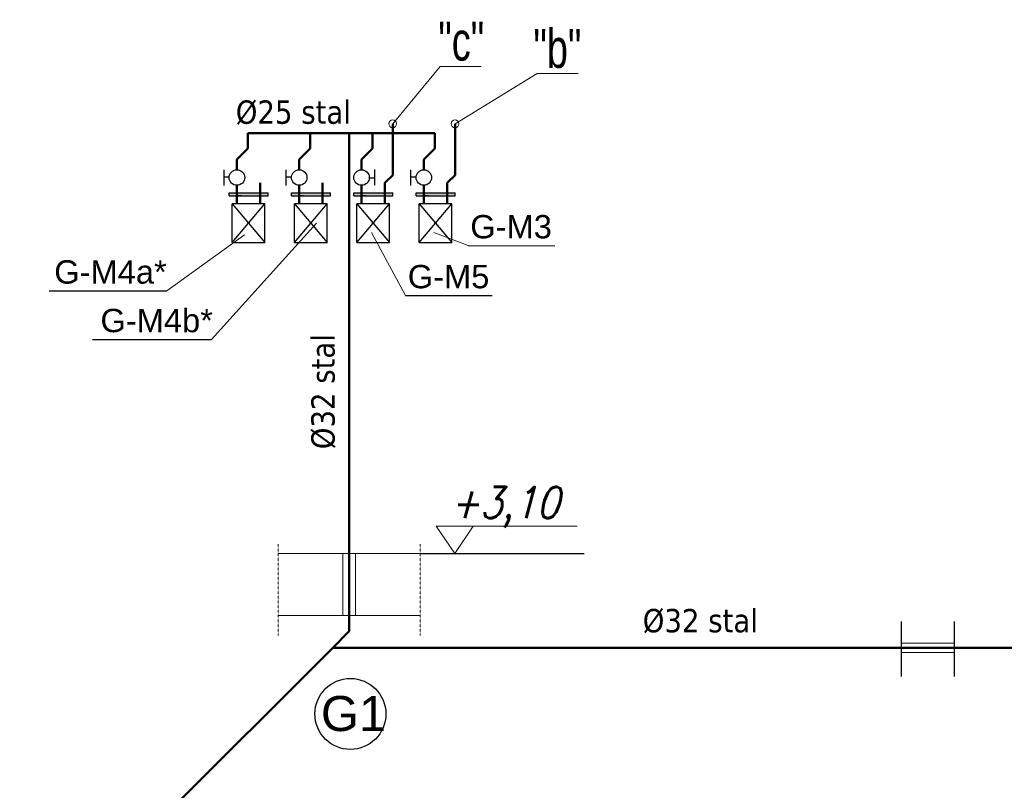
# Model space of a CAD drawing. Extents: x 33706 to 249013, y -74890 to 17912.
# Tile 128 of 175: x 123527 to 124159, y -39203 to -38708. Entities that reach past the tile are written whole.
import ezdxf
from ezdxf.enums import TextEntityAlignment as Align

# ---------------------------------------------------------------- set-up
doc = ezdxf.new("R2010")
doc.units = 0
doc.header["$MEASUREMENT"] = 0
for name, pattern in [('ACAD_ISO03W100', [30, 12, -18]), ('DASHDOT', [8.5, 4, -2, 0.5, -2]), ('DASHED', [19.05, 12.7, -6.35])]:
    doc.linetypes.add(name, pattern=pattern)
for name, color, linetype, lineweight in [('inst-gaz-rury', 50, 'Continuous', 50), ('inst. - C.O. - opis', 2, 'Continuous', 9), ('proj_gaz', 50, 'GAZ', 50), ('URZADZANIA', 3, 'Continuous', 15), ('urzadzenia', 6, 'Continuous', 15), ('wymiar', 3, 'Continuous', 13), ('WYMIARKI', 250, 'Continuous', 13)]:
    doc.layers.add(name, color=color, linetype=linetype, lineweight=lineweight)
doc.layers.add('Opisy', color=2, linetype='Continuous')
doc.layers.add('urządzenia', color=140, linetype='Continuous')
doc.styles.add('GENERATED_STYLE_1', font='ARIAL.TTF')
doc.styles.add('ROMANS', font='SIMPLEX.SHX', dxfattribs={"width": 0.85, "oblique": 15, "height": 16})
doc.styles.get("Standard").update_dxf_attribs({"font": 'ARIALN.TTF'})
doc.styles.add('WYMIAR', font='simplex.shx', dxfattribs={"width": 0.85, "height": 30})
doc.linetypes.add('GAZ', pattern='A,0.5,-0.2,["GAZ",Standard,S=0.1,R=0,X=-0.1,Y=-0.05],-0.25', length=0.95)

msp = doc.modelspace()

# ---------------------------------------------------------------- hatches: boundary and pattern name
at = {"linetype": 'Continuous'}
h = msp.add_hatch(color=256, dxfattribs=at)
h.paths.add_polyline_path([(123686.21, -38821.14), (123686.21, -38819.14), (123683.21, -38819.14), (123683.21, -38821.14)])
h.paths.add_polyline_path([(123664.21, -38819.14), (123661.21, -38819.14), (123661.21, -38821.14), (123664.21, -38821.14)])
h.paths.add_polyline_path([(123664.21, -38821.14), (123666.21, -38821.14), (123668.99, -38821.14), (123683.21, -38821.14), (123683.21, -38819.14), (123664.21, -38819.14)])
h = msp.add_hatch(color=256, dxfattribs=at)
h.paths.add_polyline_path([(123726.21, -38821.14), (123726.21, -38819.14), (123723.21, -38819.14), (123723.21, -38821.14)])
h.paths.add_polyline_path([(123704.21, -38819.14), (123701.21, -38819.14), (123701.21, -38821.14), (123704.21, -38821.14)])
h.paths.add_polyline_path([(123704.21, -38821.14), (123706.21, -38821.14), (123708.99, -38821.14), (123723.21, -38821.14), (123723.21, -38819.14), (123704.21, -38819.14)])
h = msp.add_hatch(color=256, dxfattribs=at)
h.paths.add_polyline_path([(123766.21, -38821.14), (123766.21, -38819.14), (123763.21, -38819.14), (123763.21, -38821.14)])
h.paths.add_polyline_path([(123744.21, -38819.14), (123741.21, -38819.14), (123741.21, -38821.14), (123744.21, -38821.14)])
h.paths.add_polyline_path([(123744.21, -38821.14), (123746.21, -38821.14), (123748.99, -38821.14), (123763.21, -38821.14), (123763.21, -38819.14), (123744.21, -38819.14)])
h = msp.add_hatch(color=256, dxfattribs=at)
h.paths.add_polyline_path([(123806.21, -38821.14), (123806.21, -38819.14), (123803.21, -38819.14), (123803.21, -38821.14)])
h.paths.add_polyline_path([(123784.21, -38819.14), (123781.21, -38819.14), (123781.21, -38821.14), (123784.21, -38821.14)])
h.paths.add_polyline_path([(123784.21, -38821.14), (123786.21, -38821.14), (123788.99, -38821.14), (123803.21, -38821.14), (123803.21, -38819.14), (123784.21, -38819.14)])
at = {"layer": 'urzadzenia', "linetype": 'Continuous'}
h = msp.add_hatch(color=256, dxfattribs=at)
h.paths.add_polyline_path([(123686.21, -38821.14), (123686.21, -38819.14), (123683.21, -38819.14), (123683.21, -38821.14)])
h.paths.add_polyline_path([(123664.21, -38819.14), (123661.21, -38819.14), (123661.21, -38821.14), (123664.21, -38821.14)])
h.paths.add_polyline_path([(123664.21, -38821.14), (123666.21, -38821.14), (123668.99, -38821.14), (123683.21, -38821.14), (123683.21, -38819.14), (123664.21, -38819.14)])
h = msp.add_hatch(color=256, dxfattribs=at)
h.paths.add_polyline_path([(123726.21, -38821.14), (123726.21, -38819.14), (123723.21, -38819.14), (123723.21, -38821.14)])
h.paths.add_polyline_path([(123704.21, -38819.14), (123701.21, -38819.14), (123701.21, -38821.14), (123704.21, -38821.14)])
h.paths.add_polyline_path([(123704.21, -38821.14), (123706.21, -38821.14), (123708.99, -38821.14), (123723.21, -38821.14), (123723.21, -38819.14), (123704.21, -38819.14)])
h = msp.add_hatch(color=256, dxfattribs=at)
h.paths.add_polyline_path([(123766.21, -38821.14), (123766.21, -38819.14), (123763.21, -38819.14), (123763.21, -38821.14)])
h.paths.add_polyline_path([(123744.21, -38819.14), (123741.21, -38819.14), (123741.21, -38821.14), (123744.21, -38821.14)])
h.paths.add_polyline_path([(123744.21, -38821.14), (123746.21, -38821.14), (123748.99, -38821.14), (123763.21, -38821.14), (123763.21, -38819.14), (123744.21, -38819.14)])
h = msp.add_hatch(color=256, dxfattribs=at)
h.paths.add_polyline_path([(123806.21, -38821.14), (123806.21, -38819.14), (123803.21, -38819.14), (123803.21, -38821.14)])
h.paths.add_polyline_path([(123784.21, -38819.14), (123781.21, -38819.14), (123781.21, -38821.14), (123784.21, -38821.14)])
h.paths.add_polyline_path([(123784.21, -38821.14), (123786.21, -38821.14), (123788.99, -38821.14), (123803.21, -38821.14), (123803.21, -38819.14), (123784.21, -38819.14)])

# ---------------------------------------------------------------- linework, layer by layer
for p, q in [((123657.9, -38814.52), (123657.9, -38804.32)), ((123697.9, -38814.52), (123697.9, -38804.32)), ((123754.48, -38804.12), (123754.48, -38814.32)), ((123777.9, -38814.52), (123777.9, -38804.32)), ((123661.45, -38809.05), (123657.9, -38809.05)), ((123701.45, -38809.05), (123697.9, -38809.05)), ((123750.93, -38809.59), (123754.48, -38809.59)), ((123781.45, -38809.05), (123777.9, -38809.05)), ((123663.21, -38851.14), (123684.21, -38826.14)), ((123663.21, -38826.14), (123684.21, -38851.14)), ((123703.21, -38851.14), (123724.21, -38826.14)), ((123703.21, -38826.14), (123724.21, -38851.14)), ((123743.21, -38851.14), (123764.21, -38826.14)), ((123743.21, -38826.14), (123764.21, -38851.14)), ((123783.21, -38851.14), (123804.21, -38826.14)), ((123783.21, -38826.14), (123804.21, -38851.14)), ((123783.88, -39050.74), (123889.14, -39050.74)), ((124092.67, -39094.52), (124092.67, -39129.84)), ((124126.67, -39094.52), (124126.67, -39129.84))]:
    msp.add_line(p, q)
at = {"linetype": 'DASHDOT', "lineweight": 20, "ltscale": 20}
for p, q in [((123681.21, -38812.69), (123681.21, -38826.14)), ((123681.21, -38812.69), (123681.21, -38826.14)), ((123721.21, -38812.69), (123721.21, -38826.14)), ((123721.21, -38812.69), (123721.21, -38826.14)), ((123761.21, -38812.69), (123761.21, -38826.14)), ((123761.21, -38812.69), (123761.21, -38826.14)), ((123801.21, -38812.69), (123801.21, -38826.14)), ((123801.21, -38812.69), (123801.21, -38826.14))]:
    msp.add_line(p, q, dxfattribs=at)
at = {"linetype": 'Continuous'}
for p, q in [((123661.21, -38819.14), (123686.21, -38819.14)), ((123661.21, -38821.14), (123661.21, -38819.14)), ((123661.21, -38821.14), (123686.21, -38821.14)), ((123668.99, -38821.14), (123666.21, -38821.14)), ((123686.21, -38821.14), (123686.21, -38819.14)), ((123701.21, -38819.14), (123726.21, -38819.14)), ((123701.21, -38821.14), (123701.21, -38819.14)), ((123701.21, -38821.14), (123726.21, -38821.14)), ((123708.99, -38821.14), (123706.21, -38821.14)), ((123726.21, -38821.14), (123726.21, -38819.14)), ((123741.21, -38819.14), (123766.21, -38819.14)), ((123741.21, -38821.14), (123741.21, -38819.14)), ((123741.21, -38821.14), (123766.21, -38821.14)), ((123748.99, -38821.14), (123746.21, -38821.14)), ((123766.21, -38821.14), (123766.21, -38819.14)), ((123781.21, -38819.14), (123806.21, -38819.14)), ((123781.21, -38821.14), (123781.21, -38819.14)), ((123781.21, -38821.14), (123806.21, -38821.14)), ((123788.99, -38821.14), (123786.21, -38821.14)), ((123806.21, -38821.14), (123806.21, -38819.14)), ((123663.21, -38851.14), (123663.21, -38826.14)), ((123684.21, -38826.14), (123663.21, -38826.14)), ((123684.21, -38826.14), (123679.56, -38826.14)), ((123684.21, -38826.14), (123679.56, -38826.14)), ((123684.21, -38851.14), (123684.21, -38826.14)), ((123703.21, -38851.14), (123703.21, -38826.14)), ((123724.21, -38826.14), (123703.21, -38826.14)), ((123724.21, -38826.14), (123719.56, -38826.14)), ((123724.21, -38826.14), (123719.56, -38826.14)), ((123724.21, -38851.14), (123724.21, -38826.14)), ((123743.21, -38851.14), (123743.21, -38826.14)), ((123764.21, -38826.14), (123743.21, -38826.14)), ((123764.21, -38826.14), (123759.56, -38826.14)), ((123764.21, -38826.14), (123759.56, -38826.14)), ((123764.21, -38851.14), (123764.21, -38826.14)), ((123783.21, -38851.14), (123783.21, -38826.14)), ((123804.21, -38826.14), (123783.21, -38826.14)), ((123804.21, -38826.14), (123799.56, -38826.14)), ((123804.21, -38826.14), (123799.56, -38826.14)), ((123804.21, -38851.14), (123804.21, -38826.14)), ((123663.21, -38851.14), (123684.21, -38851.14)), ((123703.21, -38851.14), (123724.21, -38851.14)), ((123743.21, -38851.14), (123764.21, -38851.14)), ((123783.21, -38851.14), (123804.21, -38851.14))]:
    msp.add_line(p, q, dxfattribs=at)
for centre in [(123666.19, -38809.32), (123706.19, -38809.32), (123746.19, -38809.32), (123786.19, -38809.32)]:
    msp.add_circle(centre, 4.98)
at = {"layer": 'inst-gaz-rury', "linetype": 'DASHDOT', "ltscale": 20}
for p, q in [((123766.21, -38807.69), (123766.21, -38774.79)), ((123806.21, -38807.69), (123806.21, -38774.79)), ((123681.21, -38812.69), (123681.21, -38826.14)), ((123721.21, -38812.69), (123721.21, -38826.14)), ((123761.21, -38812.69), (123761.21, -38826.14)), ((123801.21, -38812.69), (123801.21, -38826.14))]:
    msp.add_line(p, q, dxfattribs=at)
at = {"layer": 'inst-gaz-rury', "ltscale": 50}
for p, q in [((123713.28, -38780.74), (123673.28, -38780.74)), ((123673.28, -38780.74), (123673.28, -38790.74)), ((123738.28, -38780.74), (123713.28, -38780.74)), ((123713.28, -38780.74), (123713.28, -38790.74)), ((123738.28, -39050.74), (123738.28, -38780.74)), ((123738.28, -38780.74), (123753.28, -38780.74)), ((123793.28, -38780.74), (123753.28, -38780.74)), ((123753.28, -38780.74), (123753.28, -38790.74)), ((123793.28, -38780.74), (123793.28, -38790.74)), ((123673.28, -38790.74), (123666.21, -38797.81)), ((123713.28, -38790.74), (123706.21, -38797.81)), ((123753.28, -38790.74), (123746.21, -38797.81)), ((123793.28, -38790.74), (123786.21, -38797.81)), ((123738.28, -39100.74), (123738.28, -39050.74)), ((123727.67, -39111.35), (123738.28, -39100.74)), ((123409.47, -39429.55), (123727.67, -39111.35)), ((123727.67, -39111.35), (124417.67, -39111.35))]:
    msp.add_line(p, q, dxfattribs=at)
at = {"layer": 'inst-gaz-rury', "linetype": 'DASHED', "ltscale": 30}
for p, q in [((123666.21, -38797.81), (123666.21, -38804.34)), ((123706.21, -38797.81), (123706.21, -38804.34)), ((123746.21, -38797.81), (123746.21, -38804.34)), ((123786.21, -38797.81), (123786.21, -38804.34))]:
    msp.add_line(p, q, dxfattribs=at)
at = {"layer": 'inst-gaz-rury', "ltscale": 0.5}
for p, q in [((123666.21, -38814.31), (123666.21, -38826.14)), ((123706.21, -38814.31), (123706.21, -38826.14)), ((123746.21, -38814.31), (123746.21, -38826.14)), ((123786.21, -38814.31), (123786.21, -38826.14))]:
    msp.add_line(p, q, dxfattribs=at)
at = {"layer": 'Opisy'}
for p, q in [((123814.65, -38853.07), (123870.24, -38853.11)), ((123545.68, -38882.14), (123621.24, -38882.19)), ((123774.5, -38885.13), (123830.09, -38885.17)), ((123573.5, -38913.34), (123649.85, -38913.38))]:
    msp.add_line(p, q, dxfattribs=at)
at = {"layer": 'proj_gaz', "linetype": 'DASHDOT', "ltscale": 20}
for p, q in [((123766.21, -38807.69), (123761.21, -38812.69)), ((123806.21, -38807.69), (123801.21, -38812.69))]:
    msp.add_line(p, q, dxfattribs=at)
at = {"layer": 'urzadzenia'}
for p, q in [((123657.9, -38814.52), (123657.9, -38804.32)), ((123697.9, -38814.52), (123697.9, -38804.32)), ((123754.48, -38804.12), (123754.48, -38814.32)), ((123777.9, -38814.52), (123777.9, -38804.32)), ((123661.45, -38809.05), (123657.9, -38809.05)), ((123701.45, -38809.05), (123697.9, -38809.05)), ((123750.93, -38809.59), (123754.48, -38809.59)), ((123781.45, -38809.05), (123777.9, -38809.05)), ((123663.21, -38851.14), (123684.21, -38826.14)), ((123663.21, -38826.14), (123684.21, -38851.14)), ((123703.21, -38851.14), (123724.21, -38826.14)), ((123703.21, -38826.14), (123724.21, -38851.14)), ((123743.21, -38851.14), (123764.21, -38826.14)), ((123743.21, -38826.14), (123764.21, -38851.14)), ((123783.21, -38851.14), (123804.21, -38826.14)), ((123783.21, -38826.14), (123804.21, -38851.14))]:
    msp.add_line(p, q, dxfattribs=at)
at = {"layer": 'urzadzenia', "linetype": 'Continuous'}
for p, q in [((123661.21, -38819.14), (123686.21, -38819.14)), ((123661.21, -38821.14), (123661.21, -38819.14)), ((123661.21, -38821.14), (123686.21, -38821.14)), ((123668.99, -38821.14), (123666.21, -38821.14)), ((123686.21, -38821.14), (123686.21, -38819.14)), ((123701.21, -38819.14), (123726.21, -38819.14)), ((123701.21, -38821.14), (123701.21, -38819.14)), ((123701.21, -38821.14), (123726.21, -38821.14)), ((123708.99, -38821.14), (123706.21, -38821.14)), ((123726.21, -38821.14), (123726.21, -38819.14)), ((123741.21, -38819.14), (123766.21, -38819.14)), ((123741.21, -38821.14), (123741.21, -38819.14)), ((123741.21, -38821.14), (123766.21, -38821.14)), ((123748.99, -38821.14), (123746.21, -38821.14)), ((123766.21, -38821.14), (123766.21, -38819.14)), ((123781.21, -38819.14), (123806.21, -38819.14)), ((123781.21, -38821.14), (123781.21, -38819.14)), ((123781.21, -38821.14), (123806.21, -38821.14)), ((123788.99, -38821.14), (123786.21, -38821.14)), ((123806.21, -38821.14), (123806.21, -38819.14)), ((123663.21, -38851.14), (123663.21, -38826.14)), ((123684.21, -38826.14), (123663.21, -38826.14)), ((123684.21, -38851.14), (123684.21, -38826.14)), ((123703.21, -38851.14), (123703.21, -38826.14)), ((123724.21, -38826.14), (123703.21, -38826.14)), ((123724.21, -38851.14), (123724.21, -38826.14)), ((123743.21, -38851.14), (123743.21, -38826.14)), ((123764.21, -38826.14), (123743.21, -38826.14)), ((123764.21, -38851.14), (123764.21, -38826.14)), ((123783.21, -38851.14), (123783.21, -38826.14)), ((123804.21, -38826.14), (123783.21, -38826.14)), ((123804.21, -38851.14), (123804.21, -38826.14)), ((123663.21, -38851.14), (123684.21, -38851.14)), ((123703.21, -38851.14), (123724.21, -38851.14)), ((123743.21, -38851.14), (123764.21, -38851.14)), ((123783.21, -38851.14), (123804.21, -38851.14)), ((123734.28, -39090.74), (123734.28, -39050.74)), ((123742.28, -39090.74), (123742.28, -39050.74)), ((124126.67, -39108.36), (124092.67, -39108.36)), ((124126.67, -39114.36), (124092.67, -39114.36))]:
    msp.add_line(p, q, dxfattribs=at)
at = {"layer": 'urzadzenia'}
for centre, radius in [((123766.21, -38774.79), 2.49), ((123766.21, -38774.79), 2.49), ((123806.21, -38774.79), 2.49), ((123806.21, -38774.79), 2.49), ((123666.19, -38809.32), 4.98), ((123706.19, -38809.32), 4.98), ((123746.19, -38809.32), 4.98), ((123786.19, -38809.32), 4.98)]:
    msp.add_circle(centre, radius, dxfattribs=at)
at = {"layer": 'urządzenia'}
msp.add_circle((123739.04, -39153.9), 22.78, dxfattribs=at)
at = {"layer": 'wymiar'}
for p, q in [((123717.33, -38838.64), (123649.85, -38913.38)), ((123671.08, -38846.09), (123621.24, -38882.19)), ((123752.55, -38844.65), (123774.5, -38885.13)), ((123792.55, -38844.65), (123814.65, -38853.07))]:
    msp.add_line(p, q, dxfattribs=at)
at = {"layer": 'wymiar', "linetype": 'ACAD_ISO03W100', "ltscale": 0.005}
for p, q in [((123692.68, -39044.94), (123692.68, -39103.45)), ((123783.88, -39044.94), (123783.88, -39103.45))]:
    msp.add_line(p, q, dxfattribs=at)
at = {"layer": 'wymiar', "linetype": 'Continuous'}
for p, q in [((123692.68, -39050.74), (123783.88, -39050.74)), ((123692.68, -39090.74), (123783.88, -39090.74))]:
    msp.add_line(p, q, dxfattribs=at)
at = {"layer": 'WYMIARKI', "ltscale": 50}
for p, q in [((123766.21, -38774.79), (123796.62, -38737.88)), ((123796.62, -38737.88), (123822.9, -38737.88)), ((123806.21, -38774.79), (123859.01, -38742.55)), ((123859.01, -38742.55), (123885.29, -38742.55))]:
    msp.add_line(p, q, dxfattribs=at)
at = {"layer": 'WYMIARKI'}
msp.add_line((123794.06, -39033.32), (123884.61, -39033.32), dxfattribs=at)
msp.add_lwpolyline([(123794.06, -39033.32), (123805.99, -39050.74), (123817.92, -39033.32)], dxfattribs=at)

# ---------------------------------------------------------------- texts
at = {"style": 'GENERATED_STYLE_1'}
for s, p in [('G-M3', (123816.01, -38848.4)), ('G-M4a*', (123548.92, -38877.47)), ('G-M5', (123775.87, -38880.46)), ('G-M4b*', (123578.58, -38908.67))]:
    msp.add_text(s, height=15, dxfattribs=at).set_placement(p)
at = {"layer": 'inst. - C.O. - opis', "style": 'GENERATED_STYLE_1'}
msp.add_text('G1', height=22.5, dxfattribs=at).set_placement((123741.08, -39153.63), align=Align.MIDDLE)
at = {"layer": 'URZADZANIA', "linetype": 'ACAD_ISO03W100', "ltscale": 500, "char_height": 25, "width": 533.2711, "attachment_point": 3, "style": 'WYMIAR'}
for s, insert in [('{\\fArial Narrow|b0|i0|c238|p0;"c"}', (123824.94, -38709.2)), ('{\\fArial Narrow|b0|i0|c238|p0;"b"}', (123887.33, -38713.88))]:
    msp.add_mtext(s, dxfattribs=dict(at, insert=insert))
at = {"layer": 'WYMIARKI', "char_height": 15, "width": 203, "attachment_point": 1}
for s, insert in [('{\\fTahoma|b0|i0|c238|p8;%%c25 stal}', (123665.43, -38759.77)), ('{\\fTahoma|b0|i0|c238|p8;%%c32 stal}', (123926.71, -39086.46))]:
    msp.add_mtext(s, dxfattribs=dict(at, insert=insert))
at = {"layer": 'WYMIARKI', "insert": (123713.94, -38983.85), "char_height": 15, "width": 203, "attachment_point": 1, "rotation": 90}
msp.add_mtext('{\\fTahoma|b0|i0|c238|p8;%%c32 stal}', dxfattribs=at)
at = {"layer": 'WYMIARKI', "style": 'ROMANS', "oblique": 15, "width": 0.85}
msp.add_attdef('+3,10', (123803.12, -39028.11), '%%p0.00', height=20, dxfattribs=at)

doc.saveas('drawing.dxf')
